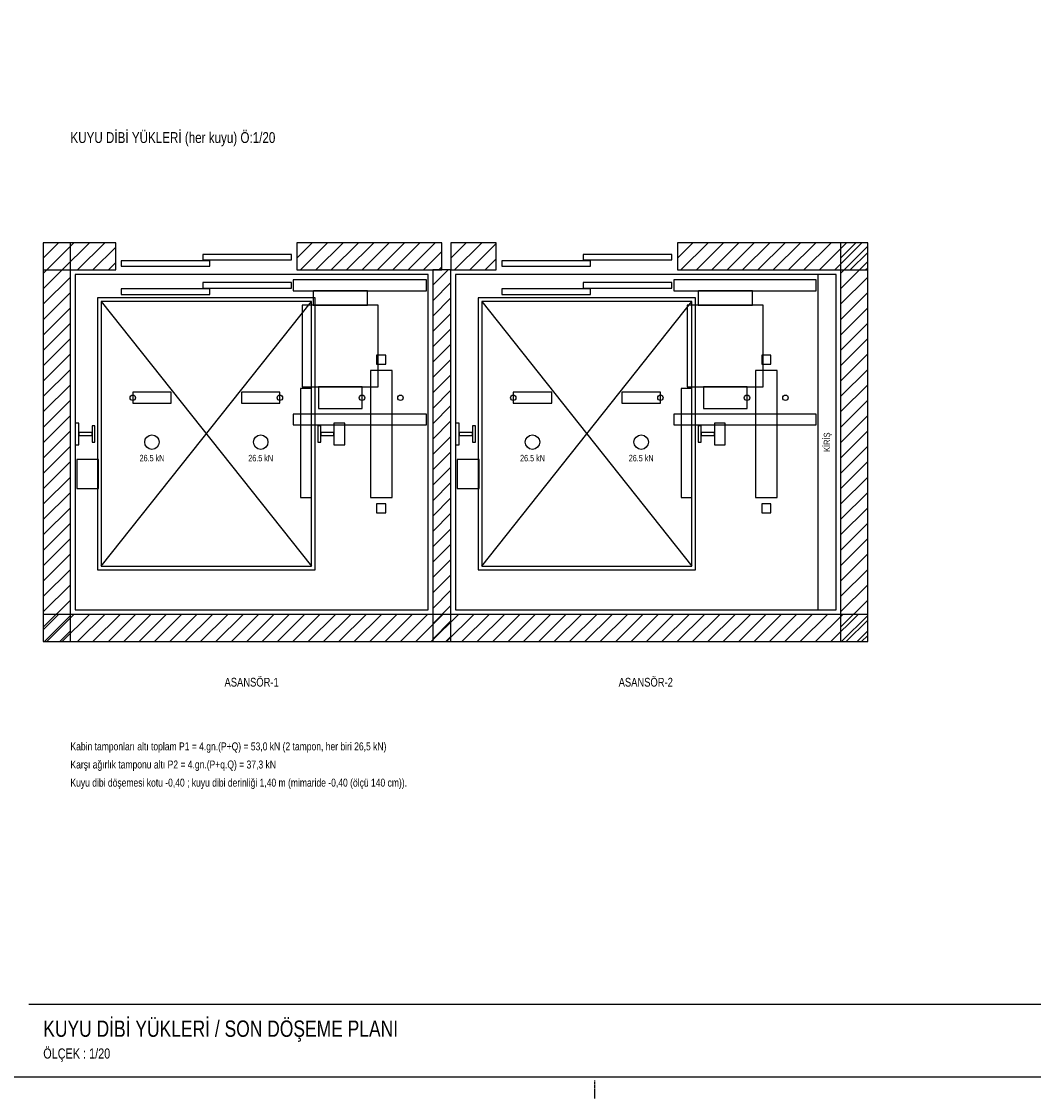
# Model space of a CAD drawing. Header units: centimetres. Extents: x 0 to 12309, y -30 to 2970.
# Tile 12 of 28: x 5009 to 6405, y -30 to 1455. Entities that reach past the tile are written whole.
import ezdxf
from ezdxf.enums import TextEntityAlignment as Align

# ---------------------------------------------------------------- set-up
doc = ezdxf.new("R2010")
doc.units = ezdxf.units.CM
doc.linetypes.add('CENTER', pattern=[5.08, 3.175, -0.635, 0.635, -0.635])
doc.linetypes.add('DASHED', pattern=[1.524, 1.27, -0.254])
for name, color, linetype in [('ASN-ANTET', 4, 'Continuous'), ('ASN-BASLIK', 5, 'Continuous'), ('ASN-CERCEVE', 7, 'Continuous'), ('ASN-DUVAR', 7, 'Continuous'), ('ASN-EKSEN', 8, 'CENTER'), ('ASN-HALAT', 6, 'Continuous'), ('ASN-KA', 30, 'Continuous'), ('ASN-KABIN', 5, 'Continuous'), ('ASN-KAPI', 3, 'Continuous'), ('ASN-KIRIS', 1, 'DASHED'), ('ASN-MOTOR-GIZLI', 6, 'DASHED'), ('ASN-RAY', 1, 'Continuous'), ('ASN-SIVA', 8, 'Continuous'), ('ASN-TARAMA', 8, 'Continuous'), ('ASN-YAZI', 4, 'Continuous'), ('ASN-YUK', 1, 'Continuous')]:
    doc.layers.add(name, color=color, linetype=linetype)

msp = doc.modelspace()

# ---------------------------------------------------------------- linework, layer by layer
at = {"layer": 'ASN-ANTET'}
msp.add_line((5018.9, 100), (7771.4, 100), dxfattribs=at)
at = {"layer": 'ASN-CERCEVE'}
for points in [[(0, 0), (12308.9, 0), (12308.9, 2970), (0, 2970)], [(100, 0), (12283.9, 0), (12283.9, 2970), (100, 2970)]]:
    msp.add_lwpolyline(points, close=True, dxfattribs=at)
at = {"layer": 'ASN-DUVAR'}
for points in [[(5038.9, 600), (5076.4, 600), (5076.4, 1150), (5038.9, 1150)], [(5038.9, 1112.5), (5138.9, 1112.5), (5138.9, 1150), (5038.9, 1150)], [(5388.9, 1112.5), (5588.9, 1112.5), (5588.9, 1150), (5388.9, 1150)], [(5601.4, 1112.5), (5663.9, 1112.5), (5663.9, 1150), (5601.4, 1150)], [(5913.9, 1112.5), (6176.4, 1112.5), (6176.4, 1150), (5913.9, 1150)], [(6138.9, 600), (6176.4, 600), (6176.4, 1150), (6138.9, 1150)], [(5576.4, 600), (5601.4, 600), (5601.4, 1112.5), (5576.4, 1112.5)], [(5038.9, 600), (6176.4, 600), (6176.4, 637.5), (5038.9, 637.5)]]:
    msp.add_lwpolyline(points, close=True, dxfattribs=at)
at = {"layer": 'ASN-EKSEN'}
msp.add_line((5800, -30), (5800, -5), dxfattribs=at)
at = {"layer": 'ASN-HALAT'}
for centre in [(5162.4, 936.2), (5365.4, 936.2), (5478.7, 936.2), (5531.7, 936.2), (5687.4, 936.2), (5890.4, 936.2), (6009.9, 936.2), (6062.9, 936.2)]:
    msp.add_circle(centre, 3.75, dxfattribs=at)
at = {"layer": 'ASN-KA'}
for points in [[(5490.2, 798.8), (5520.2, 798.8), (5520.2, 973.8), (5490.2, 973.8)], [(6021.4, 798.8), (6051.4, 798.8), (6051.4, 973.8), (6021.4, 973.8)]]:
    msp.add_lwpolyline(points, close=True, dxfattribs=at)
at = {"layer": 'ASN-KABIN'}
for p, q in [((5118.9, 703.8), (5408.9, 1068.8)), ((5118.9, 1068.8), (5408.9, 703.8)), ((5643.9, 703.8), (5933.9, 1068.8)), ((5643.9, 1068.8), (5933.9, 703.8))]:
    msp.add_line(p, q, dxfattribs=at)
for points in [[(5113.9, 698.8), (5413.9, 698.8), (5413.9, 1073.8), (5113.9, 1073.8)], [(5638.9, 698.8), (5938.9, 698.8), (5938.9, 1073.8), (5638.9, 1073.8)], [(5118.9, 703.8), (5408.9, 703.8), (5408.9, 1068.8), (5118.9, 1068.8)], [(5643.9, 703.8), (5933.9, 703.8), (5933.9, 1068.8), (5643.9, 1068.8)], [(5393.9, 798.8), (5408.9, 798.8), (5408.9, 948.8), (5393.9, 948.8)], [(5918.9, 798.8), (5933.9, 798.8), (5933.9, 948.8), (5918.9, 948.8)]]:
    msp.add_lwpolyline(points, close=True, dxfattribs=at)
at = {"layer": 'ASN-KAPI'}
for points in [[(5258.9, 1126.2), (5381.4, 1126.2), (5381.4, 1133.8), (5258.9, 1133.8)], [(5783.9, 1126.2), (5906.4, 1126.2), (5906.4, 1133.8), (5783.9, 1133.8)], [(5146.4, 1117.5), (5268.9, 1117.5), (5268.9, 1125), (5146.4, 1125)], [(5671.4, 1117.5), (5793.9, 1117.5), (5793.9, 1125), (5671.4, 1125)], [(5146.4, 1078.8), (5268.9, 1078.8), (5268.9, 1086.2), (5146.4, 1086.2)], [(5258.9, 1087.5), (5381.4, 1087.5), (5381.4, 1095), (5258.9, 1095)], [(5671.4, 1078.8), (5793.9, 1078.8), (5793.9, 1086.2), (5671.4, 1086.2)], [(5783.9, 1087.5), (5906.4, 1087.5), (5906.4, 1095), (5783.9, 1095)]]:
    msp.add_lwpolyline(points, close=True, dxfattribs=at)
at = {"layer": 'ASN-KIRIS'}
msp.add_lwpolyline([(6107.7, 643.8), (6132.7, 643.8), (6132.7, 1106.2), (6107.7, 1106.2)], close=True, dxfattribs=at)
at = {"layer": 'ASN-MOTOR-GIZLI'}
for points in [[(5383.9, 1083.8), (5567.7, 1083.8), (5567.7, 1098.8), (5383.9, 1098.8)], [(5908.9, 1083.8), (6105.2, 1083.8), (6105.2, 1098.8), (5908.9, 1098.8)], [(5411.2, 1063.8), (5486.2, 1063.8), (5486.2, 1083.8), (5411.2, 1083.8)], [(5942.4, 1063.8), (6017.4, 1063.8), (6017.4, 1083.8), (5942.4, 1083.8)], [(5396.2, 951.2), (5501.2, 951.2), (5501.2, 1063.8), (5396.2, 1063.8)], [(5927.4, 951.2), (6032.4, 951.2), (6032.4, 1063.8), (5927.4, 1063.8)], [(5418.7, 921.2), (5478.7, 921.2), (5478.7, 951.2), (5418.7, 951.2)], [(5949.9, 921.2), (6009.9, 921.2), (6009.9, 951.2), (5949.9, 951.2)], [(5162.4, 928.8), (5215.4, 928.8), (5215.4, 943.8), (5162.4, 943.8)], [(5312.4, 928.8), (5365.4, 928.8), (5365.4, 943.8), (5312.4, 943.8)], [(5687.4, 928.8), (5740.4, 928.8), (5740.4, 943.8), (5687.4, 943.8)], [(5837.4, 928.8), (5890.4, 928.8), (5890.4, 943.8), (5837.4, 943.8)], [(5383.9, 898.8), (5567.7, 898.8), (5567.7, 913.8), (5383.9, 913.8)], [(5908.9, 898.8), (6105.2, 898.8), (6105.2, 913.8), (5908.9, 913.8)], [(5085.2, 811.2), (5115.2, 811.2), (5115.2, 851.2), (5085.2, 851.2)], [(5610.2, 811.2), (5640.2, 811.2), (5640.2, 851.2), (5610.2, 851.2)]]:
    msp.add_lwpolyline(points, close=True, dxfattribs=at)
at = {"layer": 'ASN-RAY'}
for points in [[(5498.9, 982.5), (5511.4, 982.5), (5511.4, 995), (5498.9, 995)], [(6030.2, 982.5), (6042.7, 982.5), (6042.7, 995), (6030.2, 995)], [(5082.7, 871.2), (5087.9, 871.2), (5087.9, 901.2), (5082.7, 901.2)], [(5106.2, 875.1), (5110.2, 875.1), (5110.2, 897.4), (5106.2, 897.4)], [(5417.7, 875.1), (5421.7, 875.1), (5421.7, 897.4), (5417.7, 897.4)], [(5439.9, 871.2), (5454.9, 871.2), (5454.9, 901.2), (5439.9, 901.2)], [(5607.7, 871.2), (5612.9, 871.2), (5612.9, 901.2), (5607.7, 901.2)], [(5631.2, 875.1), (5635.2, 875.1), (5635.2, 897.4), (5631.2, 897.4)], [(5942.7, 875.1), (5946.7, 875.1), (5946.7, 897.4), (5942.7, 897.4)], [(5964.9, 871.2), (5979.9, 871.2), (5979.9, 901.2), (5964.9, 901.2)], [(5087.9, 884.2), (5106.2, 884.2), (5106.2, 888.2), (5087.9, 888.2)], [(5421.7, 884.2), (5439.9, 884.2), (5439.9, 888.2), (5421.7, 888.2)], [(5612.9, 884.2), (5631.2, 884.2), (5631.2, 888.2), (5612.9, 888.2)], [(5946.7, 884.2), (5964.9, 884.2), (5964.9, 888.2), (5946.7, 888.2)], [(5498.9, 777.5), (5511.4, 777.5), (5511.4, 790), (5498.9, 790)], [(6030.2, 777.5), (6042.7, 777.5), (6042.7, 790), (6030.2, 790)]]:
    msp.add_lwpolyline(points, close=True, dxfattribs=at)
at = {"layer": 'ASN-SIVA'}
for points in [[(5082.7, 643.8), (5570.2, 643.8), (5570.2, 1106.2), (5082.7, 1106.2)], [(5607.7, 643.8), (6132.7, 643.8), (6132.7, 1106.2), (5607.7, 1106.2)]]:
    msp.add_lwpolyline(points, close=True, dxfattribs=at)
at = {"layer": 'ASN-TARAMA'}
for p, q in [((5038.9, 1128.8), (5060.1, 1150)), ((5038.9, 1128.8), (5060.1, 1150)), ((5038.9, 1107.6), (5076.4, 1145.1)), ((5043.8, 1112.5), (5081.3, 1150)), ((5065, 1112.5), (5102.5, 1150)), ((5086.3, 1112.5), (5123.8, 1150)), ((5107.5, 1112.5), (5138.9, 1143.9)), ((5388.9, 1128.8), (5410.1, 1150)), ((5393.8, 1112.5), (5431.3, 1150)), ((5415, 1112.5), (5452.5, 1150)), ((5436.3, 1112.5), (5473.8, 1150)), ((5457.5, 1112.5), (5495, 1150)), ((5478.7, 1112.5), (5516.2, 1150)), ((5499.9, 1112.5), (5537.4, 1150)), ((5521.1, 1112.5), (5558.6, 1150)), ((5542.3, 1112.5), (5579.8, 1150)), ((5601.4, 1128.8), (5622.6, 1150)), ((5606.3, 1112.5), (5643.8, 1150)), ((5627.5, 1112.5), (5663.9, 1148.9)), ((5913.9, 1128.8), (5935.1, 1150)), ((5918.8, 1112.5), (5956.3, 1150)), ((5940, 1112.5), (5977.5, 1150)), ((5961.3, 1112.5), (5998.8, 1150)), ((5982.5, 1112.5), (6020, 1150)), ((6003.7, 1112.5), (6041.2, 1150)), ((6024.9, 1112.5), (6062.4, 1150)), ((6046.1, 1112.5), (6083.6, 1150)), ((6067.3, 1112.5), (6104.8, 1150)), ((6088.5, 1112.5), (6126, 1150)), ((6109.7, 1112.5), (6147.2, 1150)), ((6131, 1112.5), (6168.5, 1150)), ((6138.9, 1128.8), (6160.1, 1150)), ((6138.9, 1107.6), (6176.4, 1145.1)), ((5563.5, 1112.5), (5588.9, 1137.9)), ((6152.2, 1112.5), (6176.4, 1136.7)), ((5038.9, 1086.4), (5076.4, 1123.9)), ((5128.7, 1112.5), (5138.9, 1122.7)), ((5584.7, 1112.5), (5588.9, 1116.7)), ((5648.8, 1112.5), (5663.9, 1127.6)), ((6138.9, 1086.4), (6176.4, 1123.9)), ((6173.4, 1112.5), (6176.4, 1115.5)), ((5038.9, 1065.1), (5076.4, 1102.6)), ((5576.4, 1091.3), (5597.6, 1112.5)), ((6138.9, 1065.1), (6176.4, 1102.6)), ((5576.4, 1070.1), (5601.4, 1095.1)), ((5038.9, 1043.9), (5076.4, 1081.4)), ((5576.4, 1048.9), (5601.4, 1073.9)), ((6138.9, 1043.9), (6176.4, 1081.4)), ((5038.9, 1022.7), (5076.4, 1060.2)), ((6138.9, 1022.7), (6176.4, 1060.2)), ((5576.4, 1027.6), (5601.4, 1052.6)), ((5038.9, 1001.5), (5076.4, 1039)), ((5576.4, 1006.4), (5601.4, 1031.4)), ((6138.9, 1001.5), (6176.4, 1039)), ((5038.9, 980.3), (5076.4, 1017.8)), ((5576.4, 985.2), (5601.4, 1010.2)), ((6138.9, 980.3), (6176.4, 1017.8)), ((5038.9, 959.1), (5076.4, 996.6)), ((6138.9, 959.1), (6176.4, 996.6)), ((5576.4, 964), (5601.4, 989)), ((5038.9, 937.9), (5076.4, 975.4)), ((5576.4, 942.8), (5601.4, 967.8)), ((6138.9, 937.9), (6176.4, 975.4)), ((5038.9, 916.7), (5076.4, 954.2)), ((6138.9, 916.7), (6176.4, 954.2)), ((5576.4, 921.6), (5601.4, 946.6)), ((5038.9, 895.4), (5076.4, 932.9)), ((5576.4, 900.4), (5601.4, 925.4)), ((6138.9, 895.4), (6176.4, 932.9)), ((5038.9, 874.2), (5076.4, 911.7)), ((6138.9, 874.2), (6176.4, 911.7)), ((5576.4, 879.2), (5601.4, 904.2)), ((5038.9, 853), (5076.4, 890.5)), ((5576.4, 857.9), (5601.4, 882.9)), ((6138.9, 853), (6176.4, 890.5)), ((5038.9, 831.8), (5076.4, 869.3)), ((5576.4, 836.7), (5601.4, 861.7)), ((6138.9, 831.8), (6176.4, 869.3)), ((5038.9, 810.6), (5076.4, 848.1)), ((6138.9, 810.6), (6176.4, 848.1)), ((5576.4, 815.5), (5601.4, 840.5)), ((5038.9, 789.4), (5076.4, 826.9)), ((5576.4, 794.3), (5601.4, 819.3)), ((6138.9, 789.4), (6176.4, 826.9)), ((5038.9, 768.2), (5076.4, 805.7)), ((6138.9, 768.2), (6176.4, 805.7)), ((5576.4, 773.1), (5601.4, 798.1)), ((5038.9, 747), (5076.4, 784.5)), ((5576.4, 751.9), (5601.4, 776.9)), ((6138.9, 747), (6176.4, 784.5)), ((5038.9, 725.7), (5076.4, 763.2)), ((6138.9, 725.7), (6176.4, 763.2)), ((5576.4, 730.7), (5601.4, 755.7)), ((5038.9, 704.5), (5076.4, 742)), ((5576.4, 709.5), (5601.4, 734.5)), ((6138.9, 704.5), (6176.4, 742)), ((5038.9, 683.3), (5076.4, 720.8)), ((5576.4, 688.2), (5601.4, 713.2)), ((6138.9, 683.3), (6176.4, 720.8)), ((5038.9, 662.1), (5076.4, 699.6)), ((6138.9, 662.1), (6176.4, 699.6)), ((5576.4, 667), (5601.4, 692)), ((5038.9, 640.9), (5076.4, 678.4)), ((5576.4, 645.8), (5601.4, 670.8)), ((6138.9, 640.9), (6176.4, 678.4)), ((5038.9, 619.7), (5076.4, 657.2)), ((6138.9, 619.7), (6176.4, 657.2)), ((5576.4, 624.6), (5601.4, 649.6)), ((5038.9, 616.3), (5060.1, 637.5)), ((5040.4, 600), (5076.4, 636)), ((5043.8, 600), (5081.3, 637.5)), ((5065, 600), (5102.5, 637.5)), ((5086.3, 600), (5123.8, 637.5)), ((5107.5, 600), (5145, 637.5)), ((5128.7, 600), (5166.2, 637.5)), ((5149.9, 600), (5187.4, 637.5)), ((5171.1, 600), (5208.6, 637.5)), ((5192.3, 600), (5229.8, 637.5)), ((5213.5, 600), (5251, 637.5)), ((5234.7, 600), (5272.2, 637.5)), ((5256, 600), (5293.5, 637.5)), ((5277.2, 600), (5314.7, 637.5)), ((5298.4, 600), (5335.9, 637.5)), ((5319.6, 600), (5357.1, 637.5)), ((5340.8, 600), (5378.3, 637.5)), ((5362, 600), (5399.5, 637.5)), ((5383.2, 600), (5420.7, 637.5)), ((5404.5, 600), (5442, 637.5)), ((5425.7, 600), (5463.2, 637.5)), ((5446.9, 600), (5484.4, 637.5)), ((5468.1, 600), (5505.6, 637.5)), ((5489.3, 600), (5526.8, 637.5)), ((5510.5, 600), (5548, 637.5)), ((5531.7, 600), (5569.2, 637.5)), ((5552.9, 600), (5590.4, 637.5)), ((5574.2, 600), (5611.7, 637.5)), ((5576.4, 603.4), (5601.4, 628.4)), ((5595.4, 600), (5632.9, 637.5)), ((5616.6, 600), (5654.1, 637.5)), ((5637.8, 600), (5675.3, 637.5)), ((5659, 600), (5696.5, 637.5)), ((5680.2, 600), (5717.7, 637.5)), ((5701.4, 600), (5738.9, 637.5)), ((5722.6, 600), (5760.1, 637.5)), ((5743.9, 600), (5781.4, 637.5)), ((5765.1, 600), (5802.6, 637.5)), ((5786.3, 600), (5823.8, 637.5)), ((5807.5, 600), (5845, 637.5)), ((5828.7, 600), (5866.2, 637.5)), ((5849.9, 600), (5887.4, 637.5)), ((5871.1, 600), (5908.6, 637.5)), ((5892.4, 600), (5929.9, 637.5)), ((5913.6, 600), (5951.1, 637.5)), ((5934.8, 600), (5972.3, 637.5)), ((5956, 600), (5993.5, 637.5)), ((5977.2, 600), (6014.7, 637.5)), ((5998.4, 600), (6035.9, 637.5)), ((6019.6, 600), (6057.1, 637.5)), ((6040.8, 600), (6078.3, 637.5)), ((6062.1, 600), (6099.6, 637.5)), ((6083.3, 600), (6120.8, 637.5)), ((6104.5, 600), (6142, 637.5)), ((6125.7, 600), (6163.2, 637.5)), ((6140.4, 600), (6176.4, 636)), ((6146.9, 600), (6176.4, 629.5)), ((5061.7, 600), (5076.4, 614.7)), ((6161.7, 600), (6176.4, 614.7)), ((5594.2, 600), (5601.4, 607.2)), ((6168.1, 600), (6176.4, 608.3))]:
    msp.add_line(p, q, dxfattribs=at)
at = {"layer": 'ASN-YUK'}
for centre in [(5188.9, 875), (5338.9, 875), (5713.9, 875), (5863.9, 875)]:
    msp.add_circle(centre, 10, dxfattribs=at)

# ---------------------------------------------------------------- texts
at = {"layer": 'ASN-ANTET', "width": 0.8}
msp.add_text('ÖLÇEK : 1/20', height=14, dxfattribs=at).set_placement((5038.9, 25))
at = {"layer": 'ASN-BASLIK', "width": 0.8}
for s, height, p in [('KUYU DİBİ YÜKLERİ (her kuyu) Ö:1/20', 15, (5076.4, 1287.5)), ('KUYU DİBİ YÜKLERİ / SON DÖŞEME PLANI', 22.5, (5038.9, 55))]:
    msp.add_text(s, height=height, dxfattribs=at).set_placement(p)
for s, p in [('ASANSÖR-1', (5326.4, 550)), ('ASANSÖR-2', (5870.2, 550))]:
    msp.add_text(s, height=12.1, dxfattribs=at).set_placement(p, align=Align.TOP_CENTER)
at = {"layer": 'ASN-KIRIS', "width": 0.8}
msp.add_text('KİRİŞ', height=8.8, rotation=90, dxfattribs=at).set_placement((6120.2, 875), align=Align.MIDDLE_CENTER)
at = {"layer": 'ASN-YAZI', "width": 0.8}
for s, p in [('Kabin tamponları altı toplam P1 = 4.gn.(P+Q) = 53,0 kN (2 tampon, her biri 26,5 kN)', (5076.4, 450)), ('Karşı ağırlık tamponu altı P2 = 4.gn.(P+q.Q) = 37,3 kN', (5076.4, 425)), ('Kuyu dibi döşemesi kotu -0,40 ; kuyu dibi derinliği 1,40 m (mimaride -0,40 (ölçü 140 cm)).', (5076.4, 400))]:
    msp.add_text(s, height=11, dxfattribs=at).set_placement(p)
at = {"layer": 'ASN-YUK', "width": 0.8}
for p in [(5188.9, 857.5), (5338.9, 857.5), (5713.9, 857.5), (5863.9, 857.5)]:
    msp.add_text('26.5 kN', height=9, dxfattribs=at).set_placement(p, align=Align.TOP_CENTER)

doc.saveas('drawing.dxf')
